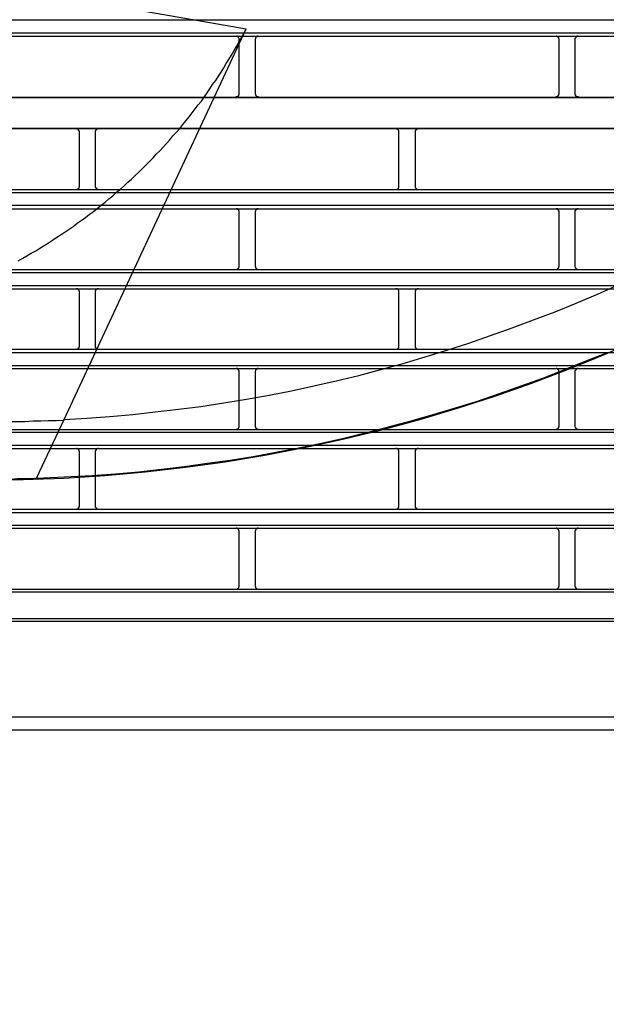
# Model space of a CAD drawing. Header units: millimetres. Extents: x 39871 to 53385, y 51832 to 57813.
# Tile 53 of 88: x 48560 to 48596, y 52623 to 52684. Entities that reach past the tile are written whole.
import ezdxf
from ezdxf import colors
from ezdxf.entities.mleader import LeaderData, LeaderLine
from ezdxf.math import Vec2, Vec3

# ---------------------------------------------------------------- set-up
doc = ezdxf.new("R2010")
doc.units = ezdxf.units.MM
doc.layers.add('AQUAREA', color=7, linetype='Continuous')
doc.layers.add('IS_KAN_OPIS', color=7, linetype='Continuous', lineweight=30)
doc.styles.add('ARIAL', font='ARIALN.TTF')

# ---------------------------------------------------------------- blocks, each defined once
blk = doc.blocks.new('SPLIT')
at = {"layer": 'AQUAREA'}
for points in [[(24614.35, -878.08), (24617.85, -877.87), (24621.42, -877.59), (24624.99, -877.31), (24628.49, -876.89), (24632.06, -876.47), (24635.56, -876.05), (24639.13, -875.49), (24642.63, -874.93), (24646.13, -874.3), (24649.63, -873.6), (24653.06, -872.83), (24656.56, -872.06), (24660.06, -871.22), (24663.49, -870.31), (24666.92, -869.4), (24670.35, -868.35), (24673.71, -867.3), (24677.14, -866.25), (24680.5, -865.06), (24683.86, -863.87), (24687.15, -862.61), (24690.51, -861.35), (24693.8, -860.02), (24697.09, -858.62), (24700.31, -857.15)], [(24618.69, -886.76), (24622.33, -886.48), (24625.9, -886.2), (24629.47, -885.78), (24633.04, -885.36), (24636.54, -884.87), (24640.11, -884.38), (24643.68, -883.82), (24647.18, -883.12), (24650.75, -882.49), (24654.25, -881.72), (24657.75, -880.95), (24661.25, -880.11), (24664.68, -879.2), (24668.18, -878.29), (24671.61, -877.31), (24675.04, -876.26), (24678.47, -875.21), (24681.9, -874.02), (24685.26, -872.83), (24688.62, -871.64), (24691.98, -870.31), (24695.34, -868.98), (24698.63, -867.65)], [(24621.49, -813.75), (24642.56, -817.46)], [(24308.59, -816.06), (24877.69, -816.06)], [(24308.59, -818.09), (24877.69, -818.09)], [(24308.59, -818.58), (24877.69, -818.58)], [(24607.21, -853.44), (24607.91, -853.02), (24608.54, -852.67), (24609.24, -852.25), (24609.94, -851.9), (24610.57, -851.48), (24611.27, -851.06), (24611.9, -850.64), (24612.53, -850.22), (24613.23, -849.8), (24613.86, -849.38), (24614.49, -848.96), (24615.12, -848.54), (24615.75, -848.12), (24616.38, -847.63), (24617.01, -847.21), (24617.64, -846.72), (24618.27, -846.23), (24618.9, -845.81), (24619.46, -845.32), (24620.09, -844.83), (24620.72, -844.34), (24621.28, -843.85), (24621.91, -843.36), (24622.47, -842.8), (24623.1, -842.31), (24623.66, -841.82), (24624.22, -841.26), (24624.78, -840.77), (24625.34, -840.21), (24625.9, -839.72), (24626.46, -839.16), (24627.02, -838.6), (24627.58, -838.04), (24628.14, -837.48), (24628.63, -836.92), (24629.19, -836.36), (24629.68, -835.8), (24630.24, -835.24), (24630.73, -834.68), (24631.22, -834.05), (24631.78, -833.49), (24632.27, -832.93), (24632.76, -832.3), (24633.25, -831.67), (24633.74, -831.11), (24634.23, -830.48), (24634.65, -829.85), (24635.14, -829.22), (24635.63, -828.66), (24636.05, -828.03), (24636.54, -827.4), (24636.96, -826.77), (24637.38, -826.07), (24637.87, -825.44), (24638.29, -824.81), (24638.71, -824.18), (24639.13, -823.48), (24639.48, -822.85), (24639.9, -822.22), (24640.32, -821.52), (24640.74, -820.82), (24641.09, -820.19), (24641.51, -819.49), (24641.86, -818.86), (24642.21, -818.16), (24642.56, -817.46)], [(24614.28, -878.15), (24642.56, -817.46)], [(24641.51, -819.07), (24641.51, -819.07), (24641.51, -819), (24641.51, -818.93), (24641.44, -818.86), (24641.44, -818.79), (24641.37, -818.79), (24641.37, -818.72), (24641.3, -818.72), (24641.3, -818.65), (24641.23, -818.65), (24641.23, -818.58), (24641.16, -818.58), (24641.09, -818.58), (24641.02, -818.58)], [(24644.45, -818.58), (24644.45, -818.58), (24644.38, -818.58), (24644.31, -818.58), (24644.24, -818.65), (24644.17, -818.65), (24644.17, -818.72), (24644.1, -818.72), (24644.1, -818.79), (24644.03, -818.79), (24644.03, -818.86), (24644.03, -818.93), (24644.03, -819), (24643.96, -819), (24643.96, -819.07)], [(24691.14, -819.07), (24691.14, -819.07), (24691.14, -819), (24691.07, -819), (24691.07, -818.93), (24691.07, -818.86), (24691.07, -818.79), (24691, -818.79), (24691, -818.72), (24690.93, -818.72), (24690.93, -818.65), (24690.86, -818.65), (24690.79, -818.58), (24690.72, -818.58), (24690.65, -818.58)], [(24694.08, -818.58), (24694.08, -818.58), (24694.01, -818.58), (24693.94, -818.58), (24693.87, -818.58), (24693.87, -818.65), (24693.8, -818.65), (24693.8, -818.72), (24693.73, -818.72), (24693.73, -818.79), (24693.66, -818.79), (24693.66, -818.86), (24693.59, -818.93), (24693.59, -819), (24693.59, -819.07)], [(24641.51, -827.47), (24641.51, -819.07)], [(24643.96, -819.07), (24643.96, -827.47)], [(24691.14, -827.47), (24691.14, -819.07)], [(24693.59, -819.07), (24693.59, -827.47)], [(24308.59, -828.03), (24877.69, -828.03)], [(24308.59, -828.1), (24877.69, -828.1)], [(24641.02, -828.03), (24641.02, -828.03), (24641.02, -827.96), (24641.09, -827.96), (24641.16, -827.96), (24641.23, -827.96), (24641.3, -827.89), (24641.37, -827.89), (24641.37, -827.82), (24641.44, -827.82), (24641.44, -827.75), (24641.44, -827.68), (24641.51, -827.68), (24641.51, -827.61), (24641.51, -827.54), (24641.51, -827.47)], [(24643.96, -827.47), (24643.96, -827.54), (24643.96, -827.61), (24644.03, -827.61), (24644.03, -827.68), (24644.03, -827.75), (24644.1, -827.75), (24644.1, -827.82), (24644.17, -827.89), (24644.24, -827.89), (24644.24, -827.96), (24644.31, -827.96), (24644.38, -827.96), (24644.45, -827.96), (24644.45, -828.03)], [(24690.65, -828.03), (24690.65, -828.03), (24690.65, -827.96), (24690.72, -827.96), (24690.79, -827.96), (24690.86, -827.96), (24690.86, -827.89), (24690.93, -827.89), (24691, -827.82), (24691, -827.75), (24691.07, -827.75), (24691.07, -827.68), (24691.07, -827.61), (24691.14, -827.61), (24691.14, -827.54), (24691.14, -827.47)], [(24693.59, -827.47), (24693.59, -827.54), (24693.59, -827.61), (24693.59, -827.68), (24693.66, -827.68), (24693.66, -827.75), (24693.66, -827.82), (24693.73, -827.82), (24693.73, -827.89), (24693.8, -827.89), (24693.87, -827.96), (24693.94, -827.96), (24694.01, -827.96), (24694.08, -827.96), (24694.08, -828.03)], [(24308.59, -832.86), (24877.69, -832.86)], [(24308.59, -832.93), (24877.69, -832.93)], [(24616.73, -833.42), (24616.73, -833.42), (24616.73, -833.35), (24616.66, -833.35), (24616.66, -833.28), (24616.66, -833.21), (24616.59, -833.21), (24616.59, -833.14), (24616.59, -833.07), (24616.52, -833.07), (24616.45, -833.07), (24616.45, -833), (24616.38, -833), (24616.31, -833), (24616.31, -832.93), (24616.24, -832.93)], [(24616.73, -841.89), (24616.73, -833.42)], [(24619.67, -832.93), (24619.67, -832.93), (24619.6, -832.93), (24619.6, -833), (24619.53, -833), (24619.46, -833), (24619.39, -833), (24619.39, -833.07), (24619.32, -833.07), (24619.32, -833.14), (24619.25, -833.14), (24619.25, -833.21), (24619.25, -833.28), (24619.18, -833.28), (24619.18, -833.35), (24619.18, -833.42)], [(24619.18, -833.42), (24619.18, -841.89)], [(24666.29, -833.42), (24666.29, -833.42), (24666.29, -833.35), (24666.29, -833.28), (24666.29, -833.21), (24666.22, -833.21), (24666.22, -833.14), (24666.15, -833.14), (24666.15, -833.07), (24666.08, -833.07), (24666.08, -833), (24666.01, -833), (24665.94, -833), (24665.87, -832.93), (24665.8, -832.93)], [(24666.29, -841.89), (24666.29, -833.42)], [(24669.3, -832.93), (24669.3, -832.93), (24669.23, -832.93), (24669.16, -833), (24669.09, -833), (24669.02, -833), (24669.02, -833.07), (24668.95, -833.07), (24668.95, -833.14), (24668.88, -833.14), (24668.88, -833.21), (24668.81, -833.21), (24668.81, -833.28), (24668.81, -833.35), (24668.81, -833.42)], [(24668.81, -833.42), (24668.81, -841.89)], [(24308.59, -842.38), (24877.69, -842.38)], [(24308.59, -842.87), (24877.69, -842.87)], [(24616.24, -842.38), (24616.24, -842.38), (24616.31, -842.38), (24616.38, -842.38), (24616.38, -842.31), (24616.45, -842.31), (24616.52, -842.31), (24616.52, -842.24), (24616.59, -842.24), (24616.59, -842.17), (24616.66, -842.17), (24616.66, -842.1), (24616.66, -842.03), (24616.66, -841.96), (24616.73, -841.96), (24616.73, -841.89)], [(24619.18, -841.89), (24619.18, -841.89), (24619.18, -841.96), (24619.18, -842.03), (24619.25, -842.03), (24619.25, -842.1), (24619.25, -842.17), (24619.32, -842.17), (24619.32, -842.24), (24619.39, -842.24), (24619.39, -842.31), (24619.46, -842.31), (24619.46, -842.38), (24619.53, -842.38), (24619.6, -842.38), (24619.67, -842.38)], [(24665.8, -842.38), (24665.8, -842.38), (24665.87, -842.38), (24665.94, -842.38), (24666.01, -842.38), (24666.01, -842.31), (24666.08, -842.31), (24666.15, -842.24), (24666.22, -842.24), (24666.22, -842.17), (24666.22, -842.1), (24666.29, -842.1), (24666.29, -842.03), (24666.29, -841.96), (24666.29, -841.89)], [(24668.81, -841.89), (24668.81, -841.89), (24668.81, -841.96), (24668.81, -842.03), (24668.81, -842.1), (24668.88, -842.1), (24668.88, -842.17), (24668.88, -842.24), (24668.95, -842.24), (24669.02, -842.31), (24669.09, -842.31), (24669.09, -842.38), (24669.16, -842.38), (24669.23, -842.38), (24669.3, -842.38)], [(24308.59, -844.83), (24877.69, -844.83)], [(24308.59, -845.39), (24877.69, -845.39)], [(24641.51, -845.88), (24641.51, -845.81), (24641.51, -845.74), (24641.51, -845.67), (24641.44, -845.67), (24641.44, -845.6), (24641.44, -845.53), (24641.37, -845.53), (24641.37, -845.46), (24641.3, -845.46), (24641.23, -845.46), (24641.23, -845.39), (24641.16, -845.39), (24641.09, -845.39), (24641.02, -845.39)], [(24641.51, -854.28), (24641.51, -845.88)], [(24644.45, -845.39), (24644.45, -845.39), (24644.38, -845.39), (24644.31, -845.39), (24644.24, -845.39), (24644.24, -845.46), (24644.17, -845.46), (24644.17, -845.53), (24644.1, -845.53), (24644.1, -845.6), (24644.03, -845.6), (24644.03, -845.67), (24644.03, -845.74), (24643.96, -845.74), (24643.96, -845.81), (24643.96, -845.88)], [(24643.96, -845.88), (24643.96, -854.28)], [(24691.14, -845.88), (24691.14, -845.81), (24691.14, -845.74), (24691.07, -845.74), (24691.07, -845.67), (24691.07, -845.6), (24691, -845.6), (24691, -845.53), (24690.93, -845.53), (24690.93, -845.46), (24690.86, -845.46), (24690.86, -845.39), (24690.79, -845.39), (24690.72, -845.39), (24690.65, -845.39)], [(24691.14, -854.28), (24691.14, -845.88)], [(24694.08, -845.39), (24694.08, -845.39), (24694.01, -845.39), (24693.94, -845.39), (24693.87, -845.39), (24693.87, -845.46), (24693.8, -845.46), (24693.73, -845.46), (24693.73, -845.53), (24693.66, -845.53), (24693.66, -845.6), (24693.66, -845.67), (24693.59, -845.67), (24693.59, -845.74), (24693.59, -845.81), (24693.59, -845.88)], [(24693.59, -845.88), (24693.59, -854.28)], [(24308.59, -854.77), (24877.69, -854.77)], [(24308.59, -855.26), (24877.69, -855.26)], [(24641.02, -854.77), (24641.02, -854.77), (24641.09, -854.77), (24641.16, -854.77), (24641.23, -854.77), (24641.23, -854.7), (24641.3, -854.7), (24641.3, -854.63), (24641.37, -854.63), (24641.44, -854.56), (24641.44, -854.49), (24641.51, -854.42), (24641.51, -854.35), (24641.51, -854.28)], [(24643.96, -854.28), (24643.96, -854.28), (24643.96, -854.35), (24644.03, -854.35), (24644.03, -854.42), (24644.03, -854.49), (24644.03, -854.56), (24644.1, -854.56), (24644.1, -854.63), (24644.17, -854.63), (24644.17, -854.7), (24644.24, -854.7), (24644.24, -854.77), (24644.31, -854.77), (24644.38, -854.77), (24644.45, -854.77)], [(24690.65, -854.77), (24690.65, -854.77), (24690.72, -854.77), (24690.79, -854.77), (24690.86, -854.77), (24690.86, -854.7), (24690.93, -854.7), (24690.93, -854.63), (24691, -854.63), (24691, -854.56), (24691.07, -854.56), (24691.07, -854.49), (24691.07, -854.42), (24691.07, -854.35), (24691.14, -854.35), (24691.14, -854.28)], [(24693.59, -854.28), (24693.59, -854.28), (24693.59, -854.35), (24693.59, -854.42), (24693.66, -854.49), (24693.66, -854.56), (24693.73, -854.63), (24693.8, -854.63), (24693.8, -854.7), (24693.87, -854.7), (24693.87, -854.77), (24693.94, -854.77), (24694.01, -854.77), (24694.08, -854.77)], [(24308.59, -857.29), (24877.69, -857.29)], [(24308.59, -857.78), (24877.69, -857.78)], [(24616.73, -858.27), (24616.73, -858.27), (24616.73, -858.2), (24616.66, -858.13), (24616.66, -858.06), (24616.66, -857.99), (24616.59, -857.99), (24616.59, -857.92), (24616.52, -857.92), (24616.52, -857.85), (24616.45, -857.85), (24616.45, -857.78), (24616.38, -857.78), (24616.31, -857.78), (24616.24, -857.78)], [(24616.73, -866.67), (24616.73, -858.27)], [(24619.67, -857.78), (24619.67, -857.78), (24619.6, -857.78), (24619.53, -857.78), (24619.46, -857.78), (24619.46, -857.85), (24619.39, -857.85), (24619.32, -857.92), (24619.25, -857.99), (24619.25, -858.06), (24619.18, -858.06), (24619.18, -858.13), (24619.18, -858.2), (24619.18, -858.27)], [(24619.18, -858.27), (24619.18, -866.67)], [(24666.29, -858.27), (24666.29, -858.27), (24666.29, -858.2), (24666.29, -858.13), (24666.29, -858.06), (24666.22, -858.06), (24666.22, -857.99), (24666.22, -857.92), (24666.15, -857.92), (24666.15, -857.85), (24666.08, -857.85), (24666.01, -857.85), (24666.01, -857.78), (24665.94, -857.78), (24665.87, -857.78), (24665.8, -857.78)], [(24666.29, -866.67), (24666.29, -858.27)], [(24669.3, -857.78), (24669.3, -857.78), (24669.23, -857.78), (24669.16, -857.78), (24669.09, -857.78), (24669.09, -857.85), (24669.02, -857.85), (24668.95, -857.85), (24668.95, -857.92), (24668.88, -857.92), (24668.88, -857.99), (24668.88, -858.06), (24668.81, -858.06), (24668.81, -858.13), (24668.81, -858.2), (24668.81, -858.27)], [(24668.81, -858.27), (24668.81, -866.67)], [(24308.59, -867.16), (24877.69, -867.16)], [(24308.59, -867.65), (24877.69, -867.65)], [(24616.24, -867.16), (24616.24, -867.16), (24616.31, -867.16), (24616.38, -867.16), (24616.45, -867.16), (24616.45, -867.09), (24616.52, -867.09), (24616.52, -867.02), (24616.59, -867.02), (24616.59, -866.95), (24616.66, -866.95), (24616.66, -866.88), (24616.66, -866.81), (24616.73, -866.74), (24616.73, -866.67)], [(24619.18, -866.67), (24619.18, -866.67), (24619.18, -866.74), (24619.18, -866.81), (24619.18, -866.88), (24619.25, -866.88), (24619.25, -866.95), (24619.32, -867.02), (24619.32, -867.09), (24619.39, -867.09), (24619.46, -867.09), (24619.46, -867.16), (24619.53, -867.16), (24619.6, -867.16), (24619.67, -867.16)], [(24665.8, -867.16), (24665.8, -867.16), (24665.87, -867.16), (24665.94, -867.16), (24666.01, -867.16), (24666.08, -867.09), (24666.15, -867.09), (24666.15, -867.02), (24666.22, -867.02), (24666.22, -866.95), (24666.29, -866.88), (24666.29, -866.81), (24666.29, -866.74), (24666.29, -866.67)], [(24668.81, -866.67), (24668.81, -866.67), (24668.81, -866.74), (24668.81, -866.81), (24668.81, -866.88), (24668.88, -866.95), (24668.88, -867.02), (24668.95, -867.02), (24668.95, -867.09), (24669.02, -867.09), (24669.09, -867.16), (24669.16, -867.16), (24669.23, -867.16), (24669.3, -867.16)], [(24308.59, -869.68), (24877.69, -869.68)], [(24308.59, -870.17), (24877.69, -870.17)], [(24641.51, -870.66), (24641.51, -870.66), (24641.51, -870.59), (24641.51, -870.52), (24641.44, -870.45), (24641.44, -870.38), (24641.37, -870.38), (24641.37, -870.31), (24641.3, -870.31), (24641.3, -870.24), (24641.23, -870.24), (24641.23, -870.17), (24641.16, -870.17), (24641.09, -870.17), (24641.02, -870.17)], [(24641.51, -879.06), (24641.51, -870.66)], [(24644.45, -870.17), (24644.45, -870.17), (24644.38, -870.17), (24644.31, -870.17), (24644.24, -870.24), (24644.17, -870.24), (24644.17, -870.31), (24644.1, -870.31), (24644.1, -870.38), (24644.03, -870.38), (24644.03, -870.45), (24644.03, -870.52), (24644.03, -870.59), (24643.96, -870.59), (24643.96, -870.66)], [(24643.96, -870.66), (24643.96, -879.06)], [(24691.14, -870.66), (24691.14, -870.66), (24691.14, -870.59), (24691.07, -870.59), (24691.07, -870.52), (24691.07, -870.45), (24691.07, -870.38), (24691, -870.38), (24691, -870.31), (24690.93, -870.31), (24690.93, -870.24), (24690.86, -870.24), (24690.79, -870.17), (24690.72, -870.17), (24690.65, -870.17)], [(24691.14, -879.06), (24691.14, -870.66)], [(24694.08, -870.17), (24694.08, -870.17), (24694.01, -870.17), (24693.94, -870.17), (24693.87, -870.17), (24693.87, -870.24), (24693.8, -870.24), (24693.8, -870.31), (24693.73, -870.31), (24693.73, -870.38), (24693.66, -870.38), (24693.66, -870.45), (24693.59, -870.52), (24693.59, -870.59), (24693.59, -870.66)], [(24693.59, -870.66), (24693.59, -879.06)], [(24590.27, -878.22), (24591.53, -878.29), (24592.72, -878.29), (24593.9, -878.36), (24595.1, -878.36), (24596.29, -878.36), (24597.48, -878.36), (24598.67, -878.43), (24599.86, -878.43), (24601.12, -878.43), (24602.31, -878.43), (24603.5, -878.43), (24604.69, -878.43), (24605.88, -878.36), (24607.07, -878.36), (24608.26, -878.36), (24609.52, -878.29), (24610.71, -878.29), (24611.9, -878.22), (24613.09, -878.22), (24614.28, -878.15)], [(24610.08, -887.18), (24614.35, -878.08)], [(24308.59, -879.62), (24877.69, -879.62)], [(24308.59, -880.04), (24877.69, -880.04)], [(24641.02, -879.62), (24641.02, -879.62), (24641.02, -879.55), (24641.09, -879.55), (24641.16, -879.55), (24641.23, -879.55), (24641.3, -879.48), (24641.37, -879.48), (24641.37, -879.41), (24641.44, -879.41), (24641.44, -879.34), (24641.44, -879.27), (24641.51, -879.27), (24641.51, -879.2), (24641.51, -879.13), (24641.51, -879.06)], [(24643.96, -879.06), (24643.96, -879.13), (24643.96, -879.2), (24644.03, -879.2), (24644.03, -879.27), (24644.03, -879.34), (24644.1, -879.34), (24644.1, -879.41), (24644.17, -879.48), (24644.24, -879.48), (24644.24, -879.55), (24644.31, -879.55), (24644.38, -879.55), (24644.45, -879.55), (24644.45, -879.62)], [(24690.65, -879.62), (24690.65, -879.62), (24690.65, -879.55), (24690.72, -879.55), (24690.79, -879.55), (24690.86, -879.55), (24690.86, -879.48), (24690.93, -879.48), (24691, -879.41), (24691, -879.34), (24691.07, -879.34), (24691.07, -879.27), (24691.07, -879.2), (24691.14, -879.2), (24691.14, -879.13), (24691.14, -879.06)], [(24693.59, -879.06), (24693.59, -879.13), (24693.59, -879.2), (24693.59, -879.27), (24693.66, -879.27), (24693.66, -879.34), (24693.66, -879.41), (24693.73, -879.41), (24693.73, -879.48), (24693.8, -879.48), (24693.87, -879.55), (24693.94, -879.55), (24694.01, -879.55), (24694.08, -879.55), (24694.08, -879.62)], [(24308.59, -882.07), (24877.69, -882.07)], [(24308.59, -882.56), (24877.69, -882.56)], [(24616.73, -883.05), (24616.73, -883.05), (24616.73, -882.98), (24616.66, -882.98), (24616.66, -882.91), (24616.66, -882.84), (24616.66, -882.77), (24616.59, -882.77), (24616.59, -882.7), (24616.52, -882.7), (24616.52, -882.63), (24616.45, -882.63), (24616.38, -882.63), (24616.38, -882.56), (24616.31, -882.56), (24616.24, -882.56)], [(24616.73, -883.05), (24616.73, -883.05), (24616.73, -882.98), (24616.66, -882.98), (24616.66, -882.91), (24616.66, -882.84), (24616.66, -882.77), (24616.59, -882.77), (24616.59, -882.7), (24616.52, -882.7), (24616.52, -882.63), (24616.45, -882.63), (24616.38, -882.63), (24616.38, -882.56), (24616.31, -882.56), (24616.24, -882.56)], [(24616.73, -891.52), (24616.73, -883.05)], [(24616.73, -891.52), (24616.73, -883.05)], [(24619.67, -882.56), (24619.67, -882.56), (24619.6, -882.56), (24619.53, -882.56), (24619.46, -882.63), (24619.39, -882.63), (24619.39, -882.7), (24619.32, -882.7), (24619.32, -882.77), (24619.25, -882.77), (24619.25, -882.84), (24619.25, -882.91), (24619.18, -882.91), (24619.18, -882.98), (24619.18, -883.05)], [(24619.67, -882.56), (24619.67, -882.56), (24619.6, -882.56), (24619.53, -882.56), (24619.46, -882.63), (24619.39, -882.63), (24619.39, -882.7), (24619.32, -882.7), (24619.32, -882.77), (24619.25, -882.77), (24619.25, -882.84), (24619.25, -882.91), (24619.18, -882.91), (24619.18, -882.98), (24619.18, -883.05)], [(24619.18, -883.05), (24619.18, -891.52)], [(24619.18, -883.05), (24619.18, -891.52)], [(24666.29, -883.05), (24666.29, -883.05), (24666.29, -882.98), (24666.29, -882.91), (24666.29, -882.84), (24666.22, -882.84), (24666.22, -882.77), (24666.15, -882.7), (24666.08, -882.63), (24666.01, -882.63), (24666.01, -882.56), (24665.94, -882.56), (24665.87, -882.56), (24665.8, -882.56)], [(24666.29, -883.05), (24666.29, -883.05), (24666.29, -882.98), (24666.29, -882.91), (24666.29, -882.84), (24666.22, -882.84), (24666.22, -882.77), (24666.15, -882.7), (24666.08, -882.63), (24666.01, -882.63), (24666.01, -882.56), (24665.94, -882.56), (24665.87, -882.56), (24665.8, -882.56)], [(24666.29, -891.52), (24666.29, -883.05)], [(24666.29, -891.52), (24666.29, -883.05)], [(24669.3, -882.56), (24669.3, -882.56), (24669.23, -882.56), (24669.16, -882.56), (24669.09, -882.56), (24669.09, -882.63), (24669.02, -882.63), (24668.95, -882.7), (24668.88, -882.77), (24668.88, -882.84), (24668.81, -882.84), (24668.81, -882.91), (24668.81, -882.98), (24668.81, -883.05)], [(24669.3, -882.56), (24669.3, -882.56), (24669.23, -882.56), (24669.16, -882.56), (24669.09, -882.56), (24669.09, -882.63), (24669.02, -882.63), (24668.95, -882.7), (24668.88, -882.77), (24668.88, -882.84), (24668.81, -882.84), (24668.81, -882.91), (24668.81, -882.98), (24668.81, -883.05)], [(24668.81, -883.05), (24668.81, -891.52)], [(24668.81, -883.05), (24668.81, -891.52)], [(24589.85, -887.18), (24590.9, -887.18), (24591.88, -887.25), (24592.93, -887.25), (24593.9, -887.25), (24594.89, -887.32), (24595.94, -887.32), (24596.92, -887.32), (24597.97, -887.32), (24598.95, -887.32), (24600, -887.32), (24600.98, -887.32), (24601.96, -887.32), (24603.01, -887.32), (24603.99, -887.32), (24605.04, -887.32), (24606.02, -887.32), (24607.07, -887.25), (24608.05, -887.25), (24609.03, -887.25), (24610.08, -887.18)], [(24610.08, -887.18), (24618.69, -886.76)], [(24343.87, -892.01), (24842.41, -892.01)], [(24343.87, -892.01), (24842.41, -892.01)], [(24616.24, -892.01), (24616.24, -892.01), (24616.31, -892.01), (24616.31, -891.94), (24616.38, -891.94), (24616.45, -891.94), (24616.52, -891.87), (24616.59, -891.87), (24616.59, -891.8), (24616.59, -891.73), (24616.66, -891.73), (24616.66, -891.66), (24616.66, -891.59), (24616.73, -891.59), (24616.73, -891.52)], [(24616.24, -892.01), (24616.24, -892.01), (24616.31, -892.01), (24616.31, -891.94), (24616.38, -891.94), (24616.45, -891.94), (24616.52, -891.87), (24616.59, -891.87), (24616.59, -891.8), (24616.59, -891.73), (24616.66, -891.73), (24616.66, -891.66), (24616.66, -891.59), (24616.73, -891.59), (24616.73, -891.52)], [(24619.18, -891.52), (24619.18, -891.52), (24619.18, -891.59), (24619.18, -891.66), (24619.25, -891.66), (24619.25, -891.73), (24619.25, -891.8), (24619.32, -891.8), (24619.32, -891.87), (24619.39, -891.87), (24619.39, -891.94), (24619.46, -891.94), (24619.53, -891.94), (24619.6, -891.94), (24619.6, -892.01), (24619.67, -892.01)], [(24619.18, -891.52), (24619.18, -891.52), (24619.18, -891.59), (24619.18, -891.66), (24619.25, -891.66), (24619.25, -891.73), (24619.25, -891.8), (24619.32, -891.8), (24619.32, -891.87), (24619.39, -891.87), (24619.39, -891.94), (24619.46, -891.94), (24619.53, -891.94), (24619.6, -891.94), (24619.6, -892.01), (24619.67, -892.01)], [(24665.8, -892.01), (24665.8, -892.01), (24665.87, -892.01), (24665.94, -892.01), (24665.94, -891.94), (24666.01, -891.94), (24666.08, -891.94), (24666.08, -891.87), (24666.15, -891.87), (24666.15, -891.8), (24666.22, -891.8), (24666.22, -891.73), (24666.29, -891.73), (24666.29, -891.66), (24666.29, -891.59), (24666.29, -891.52)], [(24665.8, -892.01), (24665.8, -892.01), (24665.87, -892.01), (24665.94, -892.01), (24665.94, -891.94), (24666.01, -891.94), (24666.08, -891.94), (24666.08, -891.87), (24666.15, -891.87), (24666.15, -891.8), (24666.22, -891.8), (24666.22, -891.73), (24666.29, -891.73), (24666.29, -891.66), (24666.29, -891.59), (24666.29, -891.52)], [(24668.81, -891.52), (24668.81, -891.52), (24668.81, -891.59), (24668.81, -891.66), (24668.81, -891.73), (24668.88, -891.73), (24668.88, -891.8), (24668.95, -891.8), (24668.95, -891.87), (24669.02, -891.87), (24669.02, -891.94), (24669.09, -891.94), (24669.16, -891.94), (24669.16, -892.01), (24669.23, -892.01), (24669.3, -892.01)], [(24668.81, -891.52), (24668.81, -891.52), (24668.81, -891.59), (24668.81, -891.66), (24668.81, -891.73), (24668.88, -891.73), (24668.88, -891.8), (24668.95, -891.8), (24668.95, -891.87), (24669.02, -891.87), (24669.02, -891.94), (24669.09, -891.94), (24669.16, -891.94), (24669.16, -892.01), (24669.23, -892.01), (24669.3, -892.01)], [(24343.87, -892.5), (24842.41, -892.5)], [(24343.87, -894.46), (24842.41, -894.46)], [(24343.87, -894.95), (24842.41, -894.95)], [(24343.87, -894.95), (24842.41, -894.95)], [(24641.51, -895.44), (24641.51, -895.44), (24641.51, -895.37), (24641.51, -895.3), (24641.44, -895.3), (24641.44, -895.23), (24641.44, -895.16), (24641.37, -895.16), (24641.37, -895.09), (24641.3, -895.09), (24641.3, -895.02), (24641.23, -895.02), (24641.16, -895.02), (24641.16, -894.95), (24641.09, -894.95), (24641.02, -894.95)], [(24641.51, -895.44), (24641.51, -895.44), (24641.51, -895.37), (24641.51, -895.3), (24641.44, -895.3), (24641.44, -895.23), (24641.44, -895.16), (24641.37, -895.16), (24641.37, -895.09), (24641.3, -895.09), (24641.3, -895.02), (24641.23, -895.02), (24641.16, -895.02), (24641.16, -894.95), (24641.09, -894.95), (24641.02, -894.95)], [(24644.45, -894.95), (24644.45, -894.95), (24644.38, -894.95), (24644.31, -894.95), (24644.31, -895.02), (24644.24, -895.02), (24644.17, -895.02), (24644.17, -895.09), (24644.1, -895.09), (24644.1, -895.16), (24644.03, -895.23), (24644.03, -895.3), (24644.03, -895.37), (24643.96, -895.37), (24643.96, -895.44)], [(24644.45, -894.95), (24644.45, -894.95), (24644.38, -894.95), (24644.31, -894.95), (24644.31, -895.02), (24644.24, -895.02), (24644.17, -895.02), (24644.17, -895.09), (24644.1, -895.09), (24644.1, -895.16), (24644.03, -895.23), (24644.03, -895.3), (24644.03, -895.37), (24643.96, -895.37), (24643.96, -895.44)], [(24691.14, -895.44), (24691.14, -895.44), (24691.14, -895.37), (24691.07, -895.37), (24691.07, -895.3), (24691.07, -895.23), (24691, -895.16), (24691, -895.09), (24690.93, -895.09), (24690.93, -895.02), (24690.86, -895.02), (24690.79, -895.02), (24690.79, -894.95), (24690.72, -894.95), (24690.65, -894.95)], [(24691.14, -895.44), (24691.14, -895.44), (24691.14, -895.37), (24691.07, -895.37), (24691.07, -895.3), (24691.07, -895.23), (24691, -895.16), (24691, -895.09), (24690.93, -895.09), (24690.93, -895.02), (24690.86, -895.02), (24690.79, -895.02), (24690.79, -894.95), (24690.72, -894.95), (24690.65, -894.95)], [(24694.08, -894.95), (24694.08, -894.95), (24694.01, -894.95), (24693.94, -894.95), (24693.94, -895.02), (24693.87, -895.02), (24693.8, -895.02), (24693.8, -895.09), (24693.73, -895.09), (24693.73, -895.16), (24693.66, -895.16), (24693.66, -895.23), (24693.66, -895.3), (24693.59, -895.3), (24693.59, -895.37), (24693.59, -895.44)], [(24694.08, -894.95), (24694.08, -894.95), (24694.01, -894.95), (24693.94, -894.95), (24693.94, -895.02), (24693.87, -895.02), (24693.8, -895.02), (24693.8, -895.09), (24693.73, -895.09), (24693.73, -895.16), (24693.66, -895.16), (24693.66, -895.23), (24693.66, -895.3), (24693.59, -895.3), (24693.59, -895.37), (24693.59, -895.44)], [(24641.51, -903.91), (24641.51, -895.44)], [(24641.51, -903.91), (24641.51, -895.44)], [(24643.96, -895.44), (24643.96, -903.91)], [(24643.96, -895.44), (24643.96, -903.91)], [(24691.14, -903.91), (24691.14, -895.44)], [(24691.14, -903.91), (24691.14, -895.44)], [(24693.59, -895.44), (24693.59, -903.91)], [(24693.59, -895.44), (24693.59, -903.91)], [(24308.59, -904.4), (24877.69, -904.4)], [(24641.02, -904.4), (24641.02, -904.4), (24641.09, -904.4), (24641.16, -904.4), (24641.16, -904.33), (24641.23, -904.33), (24641.3, -904.33), (24641.3, -904.26), (24641.37, -904.26), (24641.37, -904.19), (24641.44, -904.19), (24641.44, -904.12), (24641.44, -904.05), (24641.51, -904.05), (24641.51, -903.98), (24641.51, -903.91)], [(24641.02, -904.4), (24641.02, -904.4), (24641.09, -904.4), (24641.16, -904.4), (24641.16, -904.33), (24641.23, -904.33), (24641.3, -904.33), (24641.3, -904.26), (24641.37, -904.26), (24641.37, -904.19), (24641.44, -904.19), (24641.44, -904.12), (24641.44, -904.05), (24641.51, -904.05), (24641.51, -903.98), (24641.51, -903.91)], [(24643.96, -903.91), (24643.96, -903.91), (24643.96, -903.98), (24644.03, -903.98), (24644.03, -904.05), (24644.03, -904.12), (24644.1, -904.19), (24644.1, -904.26), (24644.17, -904.26), (24644.17, -904.33), (24644.24, -904.33), (24644.31, -904.33), (24644.31, -904.4), (24644.38, -904.4), (24644.45, -904.4)], [(24643.96, -903.91), (24643.96, -903.91), (24643.96, -903.98), (24644.03, -903.98), (24644.03, -904.05), (24644.03, -904.12), (24644.1, -904.19), (24644.1, -904.26), (24644.17, -904.26), (24644.17, -904.33), (24644.24, -904.33), (24644.31, -904.33), (24644.31, -904.4), (24644.38, -904.4), (24644.45, -904.4)], [(24690.65, -904.4), (24690.65, -904.4), (24690.72, -904.4), (24690.79, -904.4), (24690.79, -904.33), (24690.86, -904.33), (24690.93, -904.33), (24690.93, -904.26), (24691, -904.26), (24691, -904.19), (24691.07, -904.12), (24691.07, -904.05), (24691.07, -903.98), (24691.14, -903.98), (24691.14, -903.91)], [(24690.65, -904.4), (24690.65, -904.4), (24690.72, -904.4), (24690.79, -904.4), (24690.79, -904.33), (24690.86, -904.33), (24690.93, -904.33), (24690.93, -904.26), (24691, -904.26), (24691, -904.19), (24691.07, -904.12), (24691.07, -904.05), (24691.07, -903.98), (24691.14, -903.98), (24691.14, -903.91)], [(24693.59, -903.91), (24693.59, -903.91), (24693.59, -903.98), (24693.59, -904.05), (24693.66, -904.05), (24693.66, -904.12), (24693.66, -904.19), (24693.73, -904.19), (24693.73, -904.26), (24693.8, -904.26), (24693.8, -904.33), (24693.87, -904.33), (24693.94, -904.33), (24693.94, -904.4), (24694.01, -904.4), (24694.08, -904.4)], [(24693.59, -903.91), (24693.59, -903.91), (24693.59, -903.98), (24693.59, -904.05), (24693.66, -904.05), (24693.66, -904.12), (24693.66, -904.19), (24693.73, -904.19), (24693.73, -904.26), (24693.8, -904.26), (24693.8, -904.33), (24693.87, -904.33), (24693.94, -904.33), (24693.94, -904.4), (24694.01, -904.4), (24694.08, -904.4)], [(24308.59, -904.82), (24877.69, -904.82)], [(24308.59, -908.95), (24877.69, -908.95)], [(24308.59, -909.37), (24877.69, -909.37)], [(24316, -924.21), (24870.27, -924.21)], [(24316.35, -926.24), (24869.92, -926.24)]]:
    blk.add_lwpolyline(points, dxfattribs=at)
blk.add_open_spline([(24849.6, -639.5), (24849.6, -502.51), (24738.55, -391.46), (24601.57, -391.46), (24464.58, -391.46), (24353.54, -502.51), (24353.54, -639.5), (24353.54, -776.48), (24464.58, -887.53), (24601.57, -887.53), (24738.55, -887.53), (24849.6, -776.48), (24849.6, -639.5)], degree=3, knots=[0, 0, 0, 0, 1, 1, 1, 2, 2, 2, 3, 3, 3, 4, 4, 4, 4], dxfattribs=at)
blk = doc.blocks.new('_None')

msp = doc.modelspace()

# ---------------------------------------------------------------- block references
at = {"lineweight": 13, "xscale": 0.4, "yscale": 0.4, "zscale": 0.4}
msp.add_blockref('SPLIT', (38716.626, 53010.774), dxfattribs=at)

# ---------------------------------------------------------------- leaders
at = {"layer": 'IS_KAN_OPIS', "color": 212}
ml = msp.add_multileader_mtext('Standard', dxfattribs=at)
ml.set_content('\\pxql;{\\C256;Układ pompowy - \\A1;obieg ogrzewania\\Pgrzejnikowego 55/45%%DC; 35kPa; 11,3kW; 917,53kg/h\\P\\C1;Pompa  1~230V; 0,2kW}', color=212, style='ARIAL')
ml.set_leader_properties(color=212)
ml.set_arrow_properties(name='NONE')
ml.build(insert=Vec2(0, 0))
ml.multileader.update_dxf_attribs({"text_left_attachment_type": 6, "text_right_attachment_type": 6, "dogleg_length": 5, "arrow_head_size": 3})
ctx = ml.context
ctx.base_point, ctx.char_height, ctx.arrow_head_size, ctx.landing_gap_size, ctx.plane_origin = Vec3(45306.642, 52379.527), 30, 3, 1, Vec3(43632.71, 52295.388)
ctx.left_attachment, ctx.right_attachment = 6, 6
notes = []
notes.append((ctx, [(0, (1, 1, 0), (45301.642, 52379.527), (1, 0), 5, [(0, [(45125.376, 52771.048)], 0, [])])]))
ctx.mtext.insert, ctx.mtext.width, ctx.mtext.flow_direction = Vec3(45307.642, 52417.856), 8077.03979, 5
for ctx, leaders in notes:
    for number, flags, end, landing, length, lines in leaders:
        leader = LeaderData()
        leader.index, (leader.has_last_leader_line, leader.has_dogleg_vector, leader.attachment_direction) = number, flags
        leader.last_leader_point, leader.dogleg_vector, leader.dogleg_length = Vec3(end), Vec3(landing), length
        for number, points, colour, breaks in lines:
            line = LeaderLine()
            line.index, line.vertices, line.color, line.breaks = number, Vec3.list(points), colors.encode_raw_color(colour), breaks
            leader.lines.append(line)
        ctx.leaders.append(leader)

doc.saveas('drawing.dxf')
